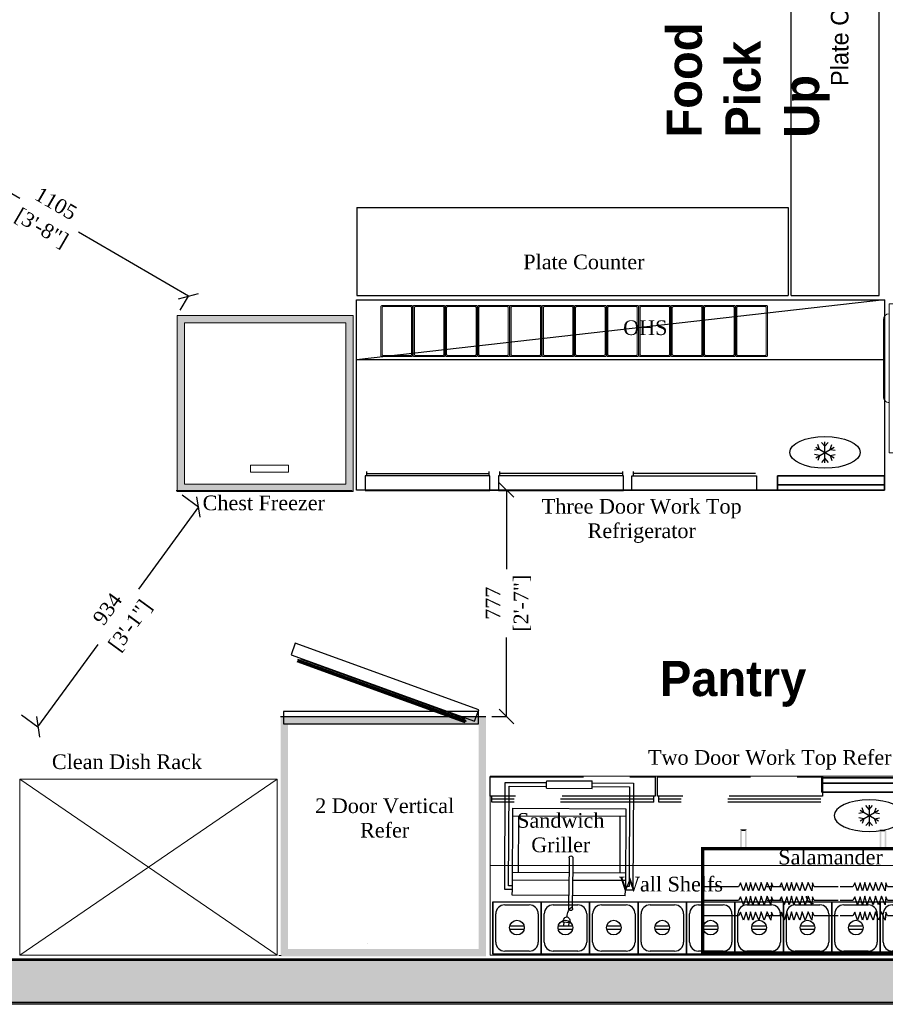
# Model space of a CAD drawing. Header units: millimetres. Extents: x 31882 to 271790, y -35693 to 24917.
# Tile 69 of 256: x 48259 to 51226, y 14040 to 17416. Entities that reach past the tile are written whole.
import ezdxf

# ---------------------------------------------------------------- set-up
doc = ezdxf.new("R2010")
doc.units = ezdxf.units.MM
doc.header["$MEASUREMENT"] = 0
doc.header["$PDMODE"] = 35
doc.linetypes.add('( Dashed )', pattern=[0.75, 0.5, -0.25])
doc.linetypes.add('DASHED', pattern=[19.05, 12.7, -6.35])
doc.layers.get('Defpoints').update_dxf_attribs({"color": 251})
for name, color, linetype, lineweight in [('00 Structural', 2, 'Continuous', 25), ('A - TEXT', 7, 'Continuous', 13), ('A Equipments', 7, 'Continuous', 5), ('A-WALL', 7, 'Continuous', 30), ('CKD Dimensions', 3, 'Continuous', 0), ('CKD Equipments', 252, 'Continuous', 0), ('CKD-HOOD', 1, '( Dashed )', 15), ('EQUIPMENT', 130, 'Continuous', 13), ('existing l2 - xref$0$A-GENM', 251, 'Continuous', 5)]:
    doc.layers.add(name, color=color, linetype=linetype, lineweight=lineweight)
for name, color, linetype in [('EQUI.', 4, 'Continuous'), ('FAINTEQUIP', 253, 'Continuous'), ('IQ_200_3D', 1, 'Continuous'), ('KITCHEN EQ', 5, 'Continuous'), ('kitchen equip1', 8, 'Continuous'), ('KQ_Equipment Table Top', 41, 'Continuous'), ('MAIN KITCHEN', 7, 'Continuous'), ('T-Title', 140, 'Continuous')]:
    doc.layers.add(name, color=color, linetype=linetype)
doc.styles.add('C100', font='txt', dxfattribs={"height": 0.2})
doc.styles.add('CKD_Dimension Text', font='BOOKOS.TTF', dxfattribs={"height": 50})
doc.styles.add('style1', font='txt')
doc.dimstyles.new('CKD-Dimensions', dxfattribs={"dimtxt": 50, "dimasz": 50, "dimexe": 0, "dimexo": 20, "dimgap": 20, "dimtad": 0, "dimdec": 0, "dimzin": 4, "dimdsep": 46, "dimtxsty": 'CKD_Dimension Text', "dimblk": 'OBLIQUE', "dimcen": 12, "dimclrd": 150, "dimclre": 150, "dimclrt": 7, "dimazin": 2, "dimtfac": 1, "dimtdec": 0, "dimtofl": 0, "dimtmove": 1, "dimatfit": 2, "dimfxl": 1, "dimtfillclr": 7, "dimtolj": 1, "dimtzin": 0, "dimlwd": -1, "dimlwe": -1, "dimarcsym": 0})

# ---------------------------------------------------------------- blocks, each defined once
blk = doc.blocks.new('A$C08566EE6')
at = {"layer": 'EQUIPMENT'}
for p, q in [((481.1, 403), (115.6, 403)), ((126.2, 404), (126.2, 419)), ((141.5, 419), (126.2, 419)), ((126.2, 403), (126.2, 404)), ((141.5, 419), (141.5, 404)), ((141.5, 403), (141.5, 404)), ((0, 378), (10, 378)), ((0, 378), (0, 20)), ((10, 378), (498, 378)), ((35.7, 378), (35.7, 381)), ((40.7, 386), (62.5, 386)), ((67.5, 378), (67.5, 381)), ((100.6, 379), (100.6, 388)), ((100.6, 379), (496.1, 379)), ((127.3, 378), (127.3, 379)), ((469.4, 378), (469.4, 379)), ((496.1, 379), (496.1, 388)), ((498, 378), (508, 378)), ((508, 20), (508, 378)), ((243.9, 39.8), (243.9, 72.5)), ((251.1, 72.5), (251.1, 39.8)), ((258.9, 39.8), (258.9, 72.5)), ((266.1, 72.5), (266.1, 39.8)), ((273.9, 39.8), (273.9, 72.5)), ((281.1, 72.5), (281.1, 39.8)), ((288.9, 39.8), (288.9, 72.5)), ((296.1, 72.5), (296.1, 39.8)), ((303.9, 39.8), (303.9, 72.5)), ((311.1, 72.5), (311.1, 39.8)), ((318.9, 39.8), (318.9, 72.5)), ((326.1, 72.5), (326.1, 39.8)), ((333.9, 39.8), (333.9, 72.5)), ((341.1, 72.5), (341.1, 39.8)), ((348.9, 39.8), (348.9, 72.5)), ((356.1, 72.5), (356.1, 39.8)), ((363.9, 39.8), (363.9, 72.5)), ((371.1, 72.5), (371.1, 39.8)), ((378.9, 39.8), (378.9, 72.5)), ((386.1, 72.5), (386.1, 39.8)), ((393.9, 39.8), (393.9, 72.5)), ((401.1, 72.5), (401.1, 39.8)), ((408.9, 39.8), (408.9, 72.5)), ((416.1, 72.5), (416.1, 39.8)), ((423.9, 39.8), (423.9, 72.5)), ((431.1, 72.5), (431.1, 39.8)), ((438.9, 39.8), (438.9, 72.5)), ((446.1, 72.5), (446.1, 39.8)), ((453.9, 39.8), (453.9, 72.5)), ((461.1, 72.5), (461.1, 39.8)), ((10, 20), (0, 20)), ((498, 20), (10, 20)), ((508, 20), (498, 20)), ((54, 0), (316.1, 0))]:
    blk.add_line(p, q, dxfattribs=at)
for centre, radius, start, end in [((115.6, 388), 15, 90, 180), ((481.1, 388), 15, 0, 90), ((40.7, 381), 5, 90, 180), ((62.5, 381), 5, 0, 90), ((247.5, 71.2), 3.83, 19.6898, 160.3102), ((262.5, 71.2), 3.83, 19.6898, 160.3102), ((277.5, 71.2), 3.83, 19.6898, 160.3102), ((292.5, 71.2), 3.83, 19.6898, 160.3102), ((307.5, 71.2), 3.83, 19.6898, 160.3102), ((322.5, 71.2), 3.83, 19.6898, 160.3102), ((337.5, 71.2), 3.83, 19.6898, 160.3102), ((352.5, 71.2), 3.83, 19.6898, 160.3102), ((367.5, 71.2), 3.83, 19.6898, 160.3102), ((382.5, 71.2), 3.83, 19.6898, 160.3102), ((397.5, 71.2), 3.83, 19.6898, 160.3102), ((412.5, 71.2), 3.83, 19.6898, 160.3102), ((427.5, 71.2), 3.83, 19.6898, 160.3102), ((442.5, 71.2), 3.83, 19.6898, 160.3102), ((457.5, 71.2), 3.83, 19.6898, 160.3102), ((247.5, 41), 3.8, 198.7415, 341.2585), ((262.5, 41), 3.8, 198.7415, 341.2585), ((277.5, 41), 3.8, 198.7415, 341.2585), ((292.5, 41), 3.8, 198.7415, 341.2585), ((307.5, 41), 3.8, 198.7415, 341.2585), ((322.5, 41), 3.8, 198.7415, 341.2585), ((337.5, 41), 3.8, 198.7415, 341.2585), ((352.5, 41), 3.8, 198.7415, 341.2585), ((367.5, 41), 3.8, 198.7415, 341.2585), ((382.5, 41), 3.8, 198.7415, 341.2585), ((397.5, 41), 3.8, 198.7415, 341.2585), ((412.5, 41), 3.8, 198.7415, 341.2585), ((427.5, 41), 3.8, 198.7415, 341.2585), ((442.5, 41), 3.8, 198.7415, 341.2585), ((457.5, 41), 3.8, 198.7415, 341.2585), ((54, 20), 20, 180, 270), ((316.1, 20), 20, 270, 0)]:
    blk.add_arc(centre, radius, start, end, dxfattribs=at)
blk = doc.blocks.new('ZNS-MC-BASEREFUNIT')
at = {"layer": 'IQ_200_3D'}
for points in [[(0, 70, 155), (0, 70, 600), (304, 70, 600), (304, 70, 155)], [(0, 70, 600), (0, 30, 600), (304, 30, 600), (304, 70, 600)], [(0, 30, 155), (0, 70, 155), (304, 70, 155), (304, 30, 155)], [(304, 30, 500), (0, 30, 500), (0, 45, 500), (304, 45, 500)], [(0, 45, 500), (0, 45, 585), (304, 45, 585), (304, 45, 500)], [(0, 30, 585), (0, 45, 585), (304, 45, 585), (304, 30, 585)], [(0, 30, 500), (0, 30, 155), (304, 30, 155), (304, 30, 500)], [(304, 30, 600), (0, 30, 600), (0, 30, 585), (304, 30, 585)]]:
    blk.add_3dface(points, dxfattribs=at)
for points, invisible_edges in [([(0, 45, 585), (0, 70, 600), (0, 70, 155), (0, 45, 500)], 5), ([(0, 45, 500), (0, 30, 500), (0, 30, 155), (0, 70, 155)], 8), ([(0, 70, 600), (0, 45, 585), (0, 30, 585), (0, 30, 600)], 1), ([(304, 45, 585), (304, 70, 600), (304, 70, 155), (304, 45, 500)], 5), ([(304, 45, 500), (304, 30, 500), (304, 30, 155), (304, 70, 155)], 8), ([(304, 70, 600), (304, 45, 585), (304, 30, 585), (304, 30, 600)], 1)]:
    blk.add_3dface(points, dxfattribs=dict(at, invisible_edges=invisible_edges))
blk = doc.blocks.new('G$C459A8B34')
at = {"layer": 'CKD Equipments'}
blk.add_line((1500, 305), (0, 305), dxfattribs=at)
blk.add_lwpolyline([(1500, 0), (0, 0), (0, 610), (1500, 610), (1500, 0)], dxfattribs=at)
at = {"layer": 'EQUI.'}
for p, q in [((8.7, 181.3), (8.7, 3.5)), ((8.7, 181.3), (8.7, 3.5)), ((8.7, 3.5), (8.7, 181.3)), ((8.7, 181.3), (173.8, 181.3)), ((49.4, 171.2), (133.2, 171.2)), ((173.8, 181.3), (173.8, 3.5)), ((173.8, 181.3), (173.8, 3.5)), ((173.8, 3.5), (173.8, 181.3)), ((173.8, 181.3), (338.9, 181.3)), ((173.8, 181.3), (173.8, 3.5)), ((173.8, 181.3), (173.8, 3.5)), ((173.8, 3.5), (173.8, 181.3)), ((214.5, 171.2), (298.3, 171.2)), ((338.9, 181.3), (338.9, 3.5)), ((338.9, 181.3), (338.9, 3.5)), ((338.9, 3.5), (338.9, 181.3)), ((338.9, 181.3), (504, 181.3)), ((379.6, 171.2), (463.4, 171.2)), ((504, 181.3), (504, 3.5)), ((504, 181.3), (504, 3.5)), ((504, 3.5), (504, 181.3)), ((504, 181.3), (669.1, 181.3)), ((544.7, 171.2), (628.5, 171.2)), ((669.1, 181.3), (669.1, 3.5)), ((669.1, 181.3), (669.1, 3.5)), ((669.1, 3.5), (669.1, 181.3)), ((669.1, 181.3), (834.2, 181.3)), ((709.8, 171.2), (793.6, 171.2)), ((834.2, 181.3), (834.2, 3.5)), ((834.2, 181.3), (834.2, 3.5)), ((834.2, 3.5), (834.2, 181.3)), ((834.2, 181.3), (999.3, 181.3)), ((874.9, 171.2), (958.7, 171.2)), ((999.3, 181.3), (999.3, 3.5)), ((999.3, 181.3), (999.3, 3.5)), ((999.3, 3.5), (999.3, 181.3)), ((999.3, 181.3), (1164.4, 181.3)), ((1040, 171.2), (1123.8, 171.2)), ((1164.4, 181.3), (1164.4, 3.5)), ((1164.4, 181.3), (1164.4, 3.5)), ((1164.4, 181.3), (1164.4, 3.5)), ((1164.4, 3.5), (1164.4, 181.3)), ((1164.4, 181.3), (1329.5, 181.3)), ((1205.1, 171.2), (1288.9, 171.2)), ((1329.5, 181.3), (1329.5, 3.5)), ((1329.5, 181.3), (1329.5, 3.5)), ((1329.5, 3.5), (1329.5, 181.3)), ((1329.5, 181.3), (1494.6, 181.3)), ((1370.2, 171.2), (1454, 171.2)), ((1494.6, 181.3), (1494.6, 3.5)), ((18.9, 44.2), (18.9, 140.7)), ((163.7, 140.7), (163.7, 44.2)), ((184, 44.2), (184, 140.7)), ((184, 44.2), (184, 140.7)), ((328.8, 140.7), (328.8, 44.2)), ((349.1, 44.2), (349.1, 140.7)), ((493.9, 140.7), (493.9, 44.2)), ((514.2, 44.2), (514.2, 140.7)), ((659, 140.7), (659, 44.2)), ((679.3, 44.2), (679.3, 140.7)), ((824.1, 140.7), (824.1, 44.2)), ((844.4, 44.2), (844.4, 140.7)), ((989.2, 140.7), (989.2, 44.2)), ((1009.5, 44.2), (1009.5, 140.7)), ((1154.3, 140.7), (1154.3, 44.2)), ((1154.3, 140.7), (1154.3, 44.2)), ((1174.6, 44.2), (1174.6, 140.7)), ((1319.4, 140.7), (1319.4, 44.2)), ((1339.7, 44.2), (1339.7, 140.7)), ((1484.5, 140.7), (1484.5, 44.2)), ((115.4, 98.7), (66.4, 98.7)), ((66.4, 88.7), (115.4, 88.7)), ((280.5, 98.7), (231.5, 98.7)), ((231.5, 88.7), (280.5, 88.7)), ((445.6, 98.7), (396.6, 98.7)), ((396.6, 88.7), (445.6, 88.7)), ((610.7, 98.7), (561.7, 98.7)), ((561.7, 88.7), (610.7, 88.7)), ((775.8, 98.7), (726.8, 98.7)), ((726.8, 88.7), (775.8, 88.7)), ((940.9, 98.7), (891.9, 98.7)), ((891.9, 88.7), (940.9, 88.7)), ((1106, 98.7), (1057, 98.7)), ((1057, 88.7), (1106, 88.7)), ((1271.1, 98.7), (1222.1, 98.7)), ((1222.1, 88.7), (1271.1, 88.7)), ((1436.2, 98.7), (1387.2, 98.7)), ((1387.2, 88.7), (1436.2, 88.7)), ((173.8, 3.5), (8.7, 3.5)), ((133.2, 13.7), (49.4, 13.7)), ((338.9, 3.5), (173.8, 3.5)), ((298.3, 13.7), (214.5, 13.7)), ((504, 3.5), (338.9, 3.5)), ((463.4, 13.7), (379.6, 13.7)), ((669.1, 3.5), (504, 3.5)), ((628.5, 13.7), (544.7, 13.7)), ((834.2, 3.5), (669.1, 3.5)), ((793.6, 13.7), (709.8, 13.7)), ((999.3, 3.5), (834.2, 3.5)), ((958.7, 13.7), (874.9, 13.7)), ((1164.4, 3.5), (999.3, 3.5)), ((1123.8, 13.7), (1040, 13.7)), ((1329.5, 3.5), (1164.4, 3.5)), ((1288.9, 13.7), (1205.1, 13.7)), ((1494.6, 3.5), (1329.5, 3.5)), ((1454, 13.7), (1370.2, 13.7))]:
    blk.add_line(p, q, dxfattribs=at)
for centre in [(90.9, 93.7), (256, 93.7), (421.1, 93.7), (586.2, 93.7), (751.3, 93.7), (916.4, 93.7), (1081.5, 93.7), (1246.6, 93.7), (1411.7, 93.7)]:
    blk.add_circle(centre, 25, dxfattribs=at)
for centre, start, end in [((49.4, 140.7), 90, 180), ((133.2, 140.7), 0, 90), ((214.5, 140.7), 90, 180), ((298.3, 140.7), 0, 90), ((379.6, 140.7), 90, 180), ((463.4, 140.7), 0, 90), ((544.7, 140.7), 90, 180), ((628.5, 140.7), 0, 90), ((709.8, 140.7), 90, 180), ((793.6, 140.7), 0, 90), ((874.9, 140.7), 90, 180), ((958.7, 140.7), 0, 90), ((1040, 140.7), 90, 180), ((1123.8, 140.7), 0, 90), ((1205.1, 140.7), 90, 180), ((1288.9, 140.7), 0, 90), ((1370.2, 140.7), 90, 180), ((1454, 140.7), 0, 90), ((49.4, 44.2), 180, 270), ((133.2, 44.2), 270, 0), ((214.5, 44.2), 180, 270), ((298.3, 44.2), 270, 0), ((379.6, 44.2), 180, 270), ((463.4, 44.2), 270, 0), ((544.7, 44.2), 180, 270), ((628.5, 44.2), 270, 0), ((709.8, 44.2), 180, 270), ((793.6, 44.2), 270, 0), ((874.9, 44.2), 180, 270), ((958.7, 44.2), 270, 0), ((1040, 44.2), 180, 270), ((1123.8, 44.2), 270, 0), ((1205.1, 44.2), 180, 270), ((1288.9, 44.2), 270, 0), ((1370.2, 44.2), 180, 270), ((1454, 44.2), 270, 0)]:
    blk.add_arc(centre, 30.5, start, end, dxfattribs=at)
at = {"layer": 'kitchen equip1', "linetype": 'DASHED', "ltscale": 25}
for p, q in [((5, 521.6, 838), (5, 541.4, 838)), ((557.5, 521.6, 838), (557.5, 541.4, 838)), ((575.1, 521.6, 838), (575.1, 541.4, 838)), ((557.5, 531.5, 838), (5, 531.5, 838)), ((557.5, 521.6, 838), (5, 521.6, 838)), ((1127.6, 531.5, 838), (575.1, 531.5, 838)), ((1127.6, 521.6, 838), (575.1, 521.6, 838))]:
    blk.add_line(p, q, dxfattribs=at)
at = {"layer": 'kitchen equip1', "ltscale": 700}
for p, q in [((1292, 496.7, 178), (1280.6, 509.8, 178)), ((1292, 511.7, 178), (1292, 439.7, 178)), ((1292, 496.7, 178), (1303.5, 509.8, 178)), ((1273.8, 486.2, 178), (1256.7, 482.8, 178)), ((1260.8, 493.7, 178), (1323.2, 457.7, 178)), ((1260.8, 457.7, 178), (1323.2, 493.7, 178)), ((1273.8, 486.2, 178), (1268.2, 502.7, 178)), ((1310.2, 486.2, 178), (1315.8, 502.7, 178)), ((1310.2, 486.2, 178), (1327.3, 482.8, 178)), ((1273.8, 465.2, 178), (1256.7, 468.6, 178)), ((1273.8, 465.2, 178), (1268.2, 448.7, 178)), ((1292, 454.7, 178), (1280.6, 441.6, 178)), ((1292, 454.7, 178), (1303.5, 441.6, 178)), ((1310.2, 465.2, 178), (1327.3, 468.6, 178)), ((1310.2, 465.2, 178), (1315.8, 448.7, 178))]:
    blk.add_line(p, q, dxfattribs=at)
at = {"layer": 'kitchen equip1', "linetype": 'DASHED', "ltscale": 25, "elevation": 838}
for points in [[(562.4, 541.4), (0.1, 541.4), (0.1, 607.4), (562.4, 607.4)], [(1132.5, 541.4), (570.2, 541.4), (570.2, 607.4), (1132.5, 607.4)]]:
    blk.add_lwpolyline(points, close=True, dxfattribs=at)
at = {"layer": 'kitchen equip1', "ltscale": 700, "extrusion": (0, 0, -1)}
blk.add_ellipse((1292, 475.7, 178), major_axis=(-120, 0), ratio=0.45, dxfattribs=at)
at = {"layer": 'kitchen equip1', "ltscale": 700, "xscale": -1.2, "yscale": 1.2, "zscale": 1.2, "rotation": 180}
blk.add_blockref('ZNS-MC-BASEREFUNIT', (1129.9, 639.9, -9981.3), dxfattribs=at)
blk = doc.blocks.new('Roller Grill-Panini')
at = {"layer": 'KQ_Equipment Table Top', "color": 254}
for p, q in [((-25.4, 378.6), (-25.4, 18.8)), ((113.4, 378.6), (-25.4, 378.6)), ((113.4, 378.6), (-25.4, 378.6)), ((-12.7, 365.9), (-12.7, 31.5)), ((113.4, 365.9), (-12.7, 365.9)), ((404.6, 378.6), (265.8, 378.6)), ((391.9, 365.9), (265.8, 365.9)), ((391.9, 31.5), (391.9, 365.9)), ((404.6, 18.8), (404.6, 378.6)), ((19.2, 266.9), (19.2, 76.2)), ((359.5, 266.9), (359.5, 76.2)), ((176.8, 126.6), (176.8, 0)), ((189.5, 126.6), (189.5, 0)), ((0, 76.2), (176.8, 76.2)), ((189.5, 76.2), (379.2, 76.2)), ((0, 50.8), (176.8, 50.8)), ((189.5, 50.8), (379.2, 50.8)), ((-25.4, 18.8), (0, 18.8)), ((-12.7, 31.5), (0, 31.5)), ((379.2, 31.5), (391.9, 31.5)), ((379.2, 18.8), (404.6, 18.8)), ((176.8, -43.9), (176.8, 0)), ((189.5, -43.9), (189.5, 0)), ((185.2, -92), (209, -89.5)), ((189.3, -91.5), (190.4, -101.7)), ((205.7, -89.8), (206.7, -99.9))]:
    blk.add_line(p, q, dxfattribs=at)
at = {"layer": 'KQ_Equipment Table Top'}
for p, q in [((113.4, 378.6), (113.4, 385)), ((265.8, 385), (113.4, 385)), ((113.4, 359.6), (113.4, 378.6)), ((265.8, 378.6), (265.8, 385)), ((265.8, 359.6), (265.8, 378.6)), ((265.8, 359.6), (113.4, 359.6)), ((0, 292.3), (0, 18.8)), ((379.2, 292.3), (0, 292.3)), ((379.2, 266.9), (0, 266.9)), ((379.2, 18.8), (379.2, 292.3)), ((0, 0), (0, 18.8)), ((0, 0), (176.8, 0)), ((379.2, 0), (379.2, 18.8)), ((189.5, 0), (379.2, 0))]:
    blk.add_line(p, q, dxfattribs=at)
at = {"layer": 'KQ_Equipment Table Top', "color": 254}
for centre, radius, start, end in [((183.1, 126.6), 6.35, 0, 180), ((183.1, -43.9), 6.35, 180, 0), ((150.4, -72.1), 44.7, 0.5583, 53.148), ((215.7, -88.8), 30.6, 171.4524, 185.9458), ((206.3, -87.4), 21.1, 153.9791, 171.4524), ((200.1, -84.4), 14.3, 129.5196, 153.9791), ((195.9, -79.3), 7.68, 95.9458, 129.5196), ((195.9, -79.3), 7.68, 62.372, 95.9458), ((192.9, -85.1), 14.3, 37.9125, 62.372), ((187.5, -89.3), 21.1, 20.4392, 37.9125), ((178.6, -92.7), 30.6, 5.9458, 20.4392)]:
    blk.add_arc(centre, radius, start, end, dxfattribs=at)
blk = doc.blocks.new('G$C8435E5DC')
at = {"layer": 'CKD Equipments', "color": 6, "const_width": 11.1}
blk.add_lwpolyline([(5.6, 65.9), (767.6, 65.9), (767.6, 421.5), (5.6, 421.5)], close=True, dxfattribs=at)
at = {"layer": 'CKD Equipments', "color": 6}
for points in [[(141.8, 64.3), (147.7, 64.3), (141.8, 1), (147.7, 7)], [(164.8, 1), (158.8, 7), (164.8, 64.3), (158.8, 64.3)], [(617.2, 0), (623.1, 6), (617.2, 63.3), (623.1, 63.3)], [(640.2, 63.3), (634.2, 63.3), (640.2, 0), (634.2, 6)], [(141.8, 1), (147.7, 7), (164.8, 1), (158.8, 7)], [(640.2, 0), (634.2, 6), (617.2, 0), (623.1, 6)]]:
    blk.add_trace(points, dxfattribs=at)
at = {"layer": 'FAINTEQUIP'}
blk.add_arc((389.5, 227.5), 25.4, 0, 90, dxfattribs=at)
at = {"layer": 'MAIN KITCHEN', "color": 3, "linetype": 'Continuous'}
for points in [[(55.6, 295.5), (137.7, 295.5), (143, 282.5), (145.9, 310), (158.1, 281.1), (168.6, 310), (178.5, 281.1), (187, 310), (198.3, 282.5), (206.8, 310), (214.8, 281.1), (222.4, 310), (230.4, 282.5), (239.4, 310), (249.4, 282.5), (256, 295.5), (299, 295.5)], [(305.6, 295.5), (387.7, 295.5), (393, 282.5), (395.9, 310), (408.1, 281.1), (418.6, 310), (428.5, 281.1), (437, 310), (448.3, 282.5), (456.8, 310), (464.8, 281.1), (472.4, 310), (480.4, 282.5), (489.4, 310), (499.4, 282.5), (506, 295.5), (549, 295.5)], [(498.8, 295.5), (527.2, 295.5), (532.5, 282.5), (535.4, 310), (547.5, 281.1), (558.1, 310), (568, 281.1), (576.5, 310), (587.8, 282.5), (596.3, 310), (604.3, 281.1), (611.9, 310), (619.9, 282.5), (628.9, 310), (638.8, 282.5), (645.5, 295.5), (767.6, 295.5)], [(55.6, 243), (137.7, 243), (143, 229.9), (145.9, 257.4), (158.1, 228.5), (168.6, 257.4), (178.5, 228.5), (187, 257.4), (198.3, 229.9), (206.8, 257.4), (214.8, 228.5), (222.4, 257.4), (230.4, 229.9), (239.4, 257.4), (249.4, 229.9), (256, 243), (299, 243)], [(305.6, 243), (387.7, 243), (393, 229.9), (395.9, 257.4), (408.1, 228.5), (418.6, 257.4), (428.5, 228.5), (437, 257.4), (448.3, 229.9), (456.8, 257.4), (464.8, 228.5), (472.4, 257.4), (480.4, 229.9), (489.4, 257.4), (499.4, 229.9), (506, 243), (549, 243)], [(498.8, 243), (527.2, 243), (532.5, 229.9), (535.4, 257.4), (547.5, 228.5), (558.1, 257.4), (568, 228.5), (576.5, 257.4), (587.8, 229.9), (596.3, 257.4), (604.3, 228.5), (611.9, 257.4), (619.9, 229.9), (628.9, 257.4), (638.8, 229.9), (645.5, 243), (767.6, 243)], [(55.6, 195.7), (137.7, 195.7), (143, 182.6), (145.9, 210.1), (158.1, 181.2), (168.6, 210.1), (178.5, 181.2), (187, 210.1), (198.3, 182.6), (206.8, 210.1), (214.8, 181.2), (222.4, 210.1), (230.4, 182.6), (239.4, 210.1), (249.4, 182.6), (256, 195.7), (299, 195.7)], [(305.6, 195.7), (387.7, 195.7), (393, 182.6), (395.9, 210.1), (408.1, 181.2), (418.6, 210.1), (428.5, 181.2), (437, 210.1), (448.3, 182.6), (456.8, 210.1), (464.8, 181.2), (472.4, 210.1), (480.4, 182.6), (489.4, 210.1), (499.4, 182.6), (506, 195.7), (549, 195.7)], [(498.8, 195.7), (527.2, 195.7), (532.5, 182.6), (535.4, 210.1), (547.5, 181.2), (558.1, 210.1), (568, 181.2), (576.5, 210.1), (587.8, 182.6), (596.3, 210.1), (604.3, 181.2), (611.9, 210.1), (619.9, 182.6), (628.9, 210.1), (638.8, 182.6), (645.5, 195.7), (767.6, 195.7)]]:
    blk.add_lwpolyline(points, dxfattribs=at)
blk = doc.blocks.new('_Oblique')
at = {"color": 0, "linetype": 'ByBlock', "lineweight": -2}
blk.add_line((-0.5, -0.5), (0.5, 0.5), dxfattribs=at)
blk = doc.blocks.new('*D544')
at = {"color": 150, "ltscale": 0.25}
for p, q in [((49876.9, 15803.5), (49927.5, 15803.5)), ((49927.5, 15803.5), (49927.5, 15532)), ((49927.5, 15026.9), (49927.5, 15298.4)), ((49876.9, 15026.9), (49927.5, 15026.9))]:
    blk.add_line(p, q, dxfattribs=at)
at = {"layer": 'Defpoints', "color": 0}
for p in [(49856.9, 15803.5), (49927.5, 15803.5), (49856.9, 15026.9)]:
    blk.add_point(p, dxfattribs=at)
at = {"color": 150, "linetype": 'ByBlock', "xscale": 50, "yscale": 50, "zscale": 50}
for p, rotation in [((49927.5, 15803.5), 90), ((49927.5, 15026.9), 270)]:
    blk.add_blockref('_Oblique', p, dxfattribs=dict(at, rotation=rotation))
at = {"color": 7, "ltscale": 0.25, "char_height": 50, "attachment_point": 5, "rotation": 90, "style": 'CKD_Dimension Text'}
for s, insert in [('\\A1;[2\'-7"]', (49982.1, 15415.2)), ('\\A1;777', (49881.6, 15415.2))]:
    blk.add_mtext(s, dxfattribs=dict(at, insert=insert))
blk = doc.blocks.new('*D545')
at = {"color": 150, "ltscale": 0.25}
for p, q in [((48815.2, 15787.1), (48872, 15745.6)), ((48872, 15745.6), (48665.6, 15463)), ((48321.3, 14991.7), (48527.8, 15274.4)), ((48264.5, 15033.3), (48321.3, 14991.7))]:
    blk.add_line(p, q, dxfattribs=at)
at = {"layer": 'Defpoints', "color": 0}
for p in [(48799, 15798.9), (48872, 15745.6), (48248.3, 15045.1)]:
    blk.add_point(p, dxfattribs=at)
at = {"color": 150, "linetype": 'ByBlock', "xscale": 50, "yscale": 50, "zscale": 50}
for p, rotation in [((48872, 15745.6), 53.85172097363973), ((48321.3, 14991.7), 233.8517209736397)]:
    blk.add_blockref('_Oblique', p, dxfattribs=dict(at, rotation=rotation))
at = {"color": 7, "ltscale": 0.25, "char_height": 50, "attachment_point": 5, "rotation": 53.8517, "style": 'CKD_Dimension Text'}
for s, insert in [('\\A1;934', (48559.7, 15395.7)), ('\\A1;[3\'-1"]', (48640.8, 15336.5))]:
    blk.add_mtext(s, dxfattribs=dict(at, insert=insert))
blk = doc.blocks.new('*D551')
at = {"color": 150, "ltscale": 0.25}
for p, q in [((47853.9, 16975), (47882, 17023.4)), ((47882, 17023.4), (48258.7, 16804.3)), ((48837.2, 16467.9), (48460.6, 16686.9)), ((48809.1, 16419.5), (48837.2, 16467.9))]:
    blk.add_line(p, q, dxfattribs=at)
at = {"layer": 'Defpoints', "color": 0}
for p in [(47882, 17023.4), (47843.8, 16957.7), (48799, 16402.2)]:
    blk.add_point(p, dxfattribs=at)
at = {"color": 150, "linetype": 'ByBlock', "xscale": 50, "yscale": 50, "zscale": 50}
for p, rotation in [((47882, 17023.4), 149.821080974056), ((48837.2, 16467.9), 329.821080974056)]:
    blk.add_blockref('_Oblique', p, dxfattribs=dict(at, rotation=rotation))
at = {"color": 7, "ltscale": 0.25, "char_height": 50, "attachment_point": 5, "rotation": 329.8211, "style": 'CKD_Dimension Text'}
for s, insert in [('\\A1;1105', (48382.9, 16785.7)), ('\\A1;[3\'-8"]', (48332.2, 16698.4))]:
    blk.add_mtext(s, dxfattribs=dict(at, insert=insert))

msp = doc.modelspace()

# ---------------------------------------------------------------- hatches: boundary and pattern name
at = {"ltscale": 0.25}
h = msp.add_hatch(color=206, dxfattribs=at)
h.dxf.hatch_style = 1
h.paths.add_polyline_path([(46248.3, 14196.4), (46248.3, 14046.4), (53542.4, 14046.4), (53542.4, 14196.4)])
h = msp.add_hatch(color=206, dxfattribs=at)
h.dxf.hatch_style = 1
h.paths.add_polyline_path([(46406.8, 14191.3), (46406.8, 14040.4), (53741.6, 14040.7), (53741.6, 14191.5)])
at = {"layer": 'FAINTEQUIP'}
h = msp.add_hatch(dxfattribs=at)
h.set_pattern_fill('INSUL', color=4, scale=1.005552)
h.set_pattern_definition([(360, (-12513512.023, 890914.582), (2e-14, 9.577884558), []), (360, (-12513512.023, 890917.775), (2e-14, 9.577884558), [3.192628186, -3.192628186]), (360, (-12513512.023, 890920.9675), (2e-14, 9.577884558), [3.192628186, -3.192628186])])
h.paths.add_polyline_path([(48799, 16402.2), (48799, 15798.9), (49402.4, 15798.9), (49402.4, 16402.2)])
edge = h.paths.add_edge_path(flags=16)
edge.add_line((48799, 16402.2), (49301.8, 16402.2))
h.paths.add_polyline_path([(49377.2, 16377.1), (48824.2, 16377.1), (48824.2, 15824), (49377.2, 15824)], flags=16)
h = msp.add_hatch(dxfattribs=at)
h.set_pattern_fill('INSUL', color=4, scale=1.005552, angle=180)
h.set_pattern_definition([(360, (-12496331.002, 885559.64), (2e-14, 9.577884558), []), (360, (-12496331.002, 885562.833), (2e-14, 9.577884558), [3.192628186, -3.192628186]), (360, (-12496331.002, 885566.025), (2e-14, 9.577884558), [3.192628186, -3.192628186])])
h.paths.add_polyline_path([(49856.9, 15026.9), (49856.9, 14204.4), (49153, 14204.4), (49153, 15026.9)])
h.paths.add_polyline_path([(49831.8, 15001.8), (49831.8, 14229.5), (49178.2, 14229.5), (49178.2, 15001.8)], flags=16)

# ---------------------------------------------------------------- linework, layer by layer
at = {"layer": '00 Structural', "ltscale": 0.25}
for points in [[(46248.3, 14196.4), (53542.4, 14196.4), (53542.4, 14046.4), (46248.3, 14046.4)], [(46406.8, 14191.3), (53741.6, 14191.5), (53741.6, 14040.7), (46406.8, 14040.4)]]:
    msp.add_lwpolyline(points, close=True, dxfattribs=at)
at = {"layer": 'A Equipments'}
for p, q in [((48799, 15798.9, 59.3), (49402.4, 15798.9, 59.3)), ((48824.2, 15824, 59.3), (49377.2, 15824, 59.3))]:
    msp.add_line(p, q, dxfattribs=at)
at = {"layer": 'A-WALL', "linetype": 'Continuous'}
msp.add_line((49452.4, 14248.4), (49452.4, 14248.4), dxfattribs=at)
at = {"layer": 'CKD Dimensions', "ltscale": 0.25}
for points in [[(48799, 16402.2), (48799, 15798.9), (49402.4, 15798.9), (49402.4, 16402.2)], [(49377.2, 16377.1), (48824.2, 16377.1), (48824.2, 15824), (49377.2, 15824)], [(49050.4, 15889.2), (49180.7, 15889.2), (49180.7, 15864.6), (49050.4, 15864.6)]]:
    msp.add_lwpolyline(points, close=True, dxfattribs=at)
msp.add_lwpolyline([(48799, 16402.2), (49301.8, 16402.2)], dxfattribs=at)
at = {"layer": 'CKD Equipments'}
msp.add_lwpolyline([(48258.8, 14208.8), (49141.1, 14208.8), (49141.1, 14812.1), (48258.8, 14812.1), (48258.8, 14208.8), (49141.1, 14812.1), (49141.1, 14208.8), (48258.8, 14812.1)], dxfattribs=at)
at = {"layer": 'CKD-HOOD', "ltscale": 0.25}
msp.add_line((53844, 14191.3), (46208.3, 14191.3), dxfattribs=at)
msp.add_lwpolyline([(46208.3, 14191.3), (53844.2, 14191.3), (53844.2, 14040.4), (46208.3, 14040.4)], close=True, dxfattribs=at)
at = {"layer": 'EQUIPMENT'}
for points in [[(49497.4, 16432.5), (49497.4, 16264.7, 0.414214), (49501.2, 16260.9), (49602.1, 16260.9, 0.414214), (49605.9, 16264.7), (49605.9, 16432.5, 0.414214), (49602.1, 16436.3), (49501.2, 16436.3, 0.414214)], [(49497.4, 16432.5), (49497.4, 16264.7, 0.414214), (49501.2, 16260.9), (49602.1, 16260.9, 0.414214), (49605.9, 16264.7), (49605.9, 16432.5, 0.414214), (49602.1, 16436.3), (49501.2, 16436.3, 0.414214)], [(49501.2, 16428.7), (49501.2, 16268.5, 0.414214), (49505, 16264.7), (49598.3, 16264.7, 0.414214), (49602.1, 16268.5), (49602.1, 16428.7, 0.414214), (49598.3, 16432.5), (49505, 16432.5, 0.414214)], [(49501.2, 16428.7), (49501.2, 16268.5, 0.414214), (49505, 16264.7), (49598.3, 16264.7, 0.414214), (49602.1, 16268.5), (49602.1, 16428.7, 0.414214), (49598.3, 16432.5), (49505, 16432.5, 0.414214)], [(49607.9, 16432.5), (49607.9, 16264.7, 0.414214), (49611.8, 16260.9), (49712.6, 16260.9, 0.414214), (49716.5, 16264.7), (49716.5, 16432.5, 0.414214), (49712.6, 16436.3), (49611.8, 16436.3, 0.414214)], [(49607.9, 16432.5), (49607.9, 16264.7, 0.414214), (49611.8, 16260.9), (49712.6, 16260.9, 0.414214), (49716.5, 16264.7), (49716.5, 16432.5, 0.414214), (49712.6, 16436.3), (49611.8, 16436.3, 0.414214)], [(49611.8, 16428.7), (49611.8, 16268.5, 0.414214), (49615.6, 16264.7), (49708.8, 16264.7, 0.414214), (49712.6, 16268.5), (49712.6, 16428.7, 0.414214), (49708.8, 16432.5), (49615.6, 16432.5, 0.414214)], [(49611.8, 16428.7), (49611.8, 16268.5, 0.414214), (49615.6, 16264.7), (49708.8, 16264.7, 0.414214), (49712.6, 16268.5), (49712.6, 16428.7, 0.414214), (49708.8, 16432.5), (49615.6, 16432.5, 0.414214)], [(49718.5, 16432.5), (49718.5, 16264.7, 0.414214), (49722.3, 16260.9), (49823.2, 16260.9, 0.414214), (49827, 16264.7), (49827, 16432.5, 0.414214), (49823.2, 16436.3), (49722.3, 16436.3, 0.414214)], [(49718.5, 16432.5), (49718.5, 16264.7, 0.414214), (49722.3, 16260.9), (49823.2, 16260.9, 0.414214), (49827, 16264.7), (49827, 16432.5, 0.414214), (49823.2, 16436.3), (49722.3, 16436.3, 0.414214)], [(49722.3, 16428.7), (49722.3, 16268.5, 0.414214), (49726.2, 16264.7), (49819.4, 16264.7, 0.414214), (49823.2, 16268.5), (49823.2, 16428.7, 0.414214), (49819.4, 16432.5), (49726.2, 16432.5, 0.414214)], [(49722.3, 16428.7), (49722.3, 16268.5, 0.414214), (49726.2, 16264.7), (49819.4, 16264.7, 0.414214), (49823.2, 16268.5), (49823.2, 16428.7, 0.414214), (49819.4, 16432.5), (49726.2, 16432.5, 0.414214)], [(49937.6, 16432.5), (49937.6, 16264.7, -0.414214), (49933.8, 16260.9), (49832.9, 16260.9, -0.414214), (49829, 16264.7), (49829, 16432.5, -0.414214), (49832.9, 16436.3), (49933.8, 16436.3, -0.414214)], [(49937.6, 16432.5), (49937.6, 16264.7, -0.414214), (49933.8, 16260.9), (49832.9, 16260.9, -0.414214), (49829, 16264.7), (49829, 16432.5, -0.414214), (49832.9, 16436.3), (49933.8, 16436.3, -0.414214)], [(49933.8, 16428.7), (49933.8, 16268.5, -0.414214), (49929.9, 16264.7), (49836.7, 16264.7, -0.414214), (49832.9, 16268.5), (49832.9, 16428.7, -0.414214), (49836.7, 16432.5), (49929.9, 16432.5, -0.414214)], [(49933.8, 16428.7), (49933.8, 16268.5, -0.414214), (49929.9, 16264.7), (49836.7, 16264.7, -0.414214), (49832.9, 16268.5), (49832.9, 16428.7, -0.414214), (49836.7, 16432.5), (49929.9, 16432.5, -0.414214)], [(50048.2, 16432.5), (50048.2, 16264.7, -0.414214), (50044.3, 16260.9), (49943.4, 16260.9, -0.414214), (49939.6, 16264.7), (49939.6, 16432.5, -0.414214), (49943.4, 16436.3), (50044.3, 16436.3, -0.414214)], [(50048.2, 16432.5), (50048.2, 16264.7, -0.414214), (50044.3, 16260.9), (49943.4, 16260.9, -0.414214), (49939.6, 16264.7), (49939.6, 16432.5, -0.414214), (49943.4, 16436.3), (50044.3, 16436.3, -0.414214)], [(50044.3, 16428.7), (50044.3, 16268.5, -0.414214), (50040.5, 16264.7), (49947.3, 16264.7, -0.414214), (49943.4, 16268.5), (49943.4, 16428.7, -0.414214), (49947.3, 16432.5), (50040.5, 16432.5, -0.414214)], [(50044.3, 16428.7), (50044.3, 16268.5, -0.414214), (50040.5, 16264.7), (49947.3, 16264.7, -0.414214), (49943.4, 16268.5), (49943.4, 16428.7, -0.414214), (49947.3, 16432.5), (50040.5, 16432.5, -0.414214)], [(50158.7, 16432.5), (50158.7, 16264.7, -0.414214), (50154.9, 16260.9), (50054, 16260.9, -0.414214), (50050.2, 16264.7), (50050.2, 16432.5, -0.414214), (50054, 16436.3), (50154.9, 16436.3, -0.414214)], [(50158.7, 16432.5), (50158.7, 16264.7, -0.414214), (50154.9, 16260.9), (50054, 16260.9, -0.414214), (50050.2, 16264.7), (50050.2, 16432.5, -0.414214), (50054, 16436.3), (50154.9, 16436.3, -0.414214)], [(50154.9, 16428.7), (50154.9, 16268.5, -0.414214), (50151.1, 16264.7), (50057.8, 16264.7, -0.414214), (50054, 16268.5), (50054, 16428.7, -0.414214), (50057.8, 16432.5), (50151.1, 16432.5, -0.414214)], [(50154.9, 16428.7), (50154.9, 16268.5, -0.414214), (50151.1, 16264.7), (50057.8, 16264.7, -0.414214), (50054, 16268.5), (50054, 16428.7, -0.414214), (50057.8, 16432.5), (50151.1, 16432.5, -0.414214)], [(50269.3, 16432.5), (50269.3, 16264.7, -0.414214), (50265.4, 16260.9), (50164.6, 16260.9, -0.414214), (50160.7, 16264.7), (50160.7, 16432.5, -0.414214), (50164.6, 16436.3), (50265.4, 16436.3, -0.414214)], [(50269.3, 16432.5), (50269.3, 16264.7, -0.414214), (50265.4, 16260.9), (50164.6, 16260.9, -0.414214), (50160.7, 16264.7), (50160.7, 16432.5, -0.414214), (50164.6, 16436.3), (50265.4, 16436.3, -0.414214)], [(50265.4, 16428.7), (50265.4, 16268.5, -0.414214), (50261.6, 16264.7), (50168.4, 16264.7, -0.414214), (50164.6, 16268.5), (50164.6, 16428.7, -0.414214), (50168.4, 16432.5), (50261.6, 16432.5, -0.414214)], [(50265.4, 16428.7), (50265.4, 16268.5, -0.414214), (50261.6, 16264.7), (50168.4, 16264.7, -0.414214), (50164.6, 16268.5), (50164.6, 16428.7, -0.414214), (50168.4, 16432.5), (50261.6, 16432.5, -0.414214)], [(50271.3, 16432.5), (50271.3, 16264.7, 0.414214), (50275.1, 16260.9), (50376, 16260.9, 0.414214), (50379.8, 16264.7), (50379.8, 16432.5, 0.414214), (50376, 16436.3), (50275.1, 16436.3, 0.414214)], [(50271.3, 16432.5), (50271.3, 16264.7, 0.414214), (50275.1, 16260.9), (50376, 16260.9, 0.414214), (50379.8, 16264.7), (50379.8, 16432.5, 0.414214), (50376, 16436.3), (50275.1, 16436.3, 0.414214)], [(50275.1, 16428.7), (50275.1, 16268.5, 0.414214), (50279, 16264.7), (50372.2, 16264.7, 0.414214), (50376, 16268.5), (50376, 16428.7, 0.414214), (50372.2, 16432.5), (50279, 16432.5, 0.414214)], [(50275.1, 16428.7), (50275.1, 16268.5, 0.414214), (50279, 16264.7), (50372.2, 16264.7, 0.414214), (50376, 16268.5), (50376, 16428.7, 0.414214), (50372.2, 16432.5), (50279, 16432.5, 0.414214)], [(50381.9, 16432.5), (50381.9, 16264.7, 0.414214), (50385.7, 16260.9), (50486.6, 16260.9, 0.414214), (50490.4, 16264.7), (50490.4, 16432.5, 0.414214), (50486.6, 16436.3), (50385.7, 16436.3, 0.414214)], [(50381.9, 16432.5), (50381.9, 16264.7, 0.414214), (50385.7, 16260.9), (50486.6, 16260.9, 0.414214), (50490.4, 16264.7), (50490.4, 16432.5, 0.414214), (50486.6, 16436.3), (50385.7, 16436.3, 0.414214)], [(50385.7, 16428.7), (50385.7, 16268.5, 0.414214), (50389.5, 16264.7), (50482.7, 16264.7, 0.414214), (50486.6, 16268.5), (50486.6, 16428.7, 0.414214), (50482.7, 16432.5), (50389.5, 16432.5, 0.414214)], [(50385.7, 16428.7), (50385.7, 16268.5, 0.414214), (50389.5, 16264.7), (50482.7, 16264.7, 0.414214), (50486.6, 16268.5), (50486.6, 16428.7, 0.414214), (50482.7, 16432.5), (50389.5, 16432.5, 0.414214)], [(50492.4, 16432.5), (50492.4, 16264.7, 0.414214), (50496.2, 16260.9), (50597.1, 16260.9, 0.414214), (50601, 16264.7), (50601, 16432.5, 0.414214), (50597.1, 16436.3), (50496.2, 16436.3, 0.414214)], [(50492.4, 16432.5), (50492.4, 16264.7, 0.414214), (50496.2, 16260.9), (50597.1, 16260.9, 0.414214), (50601, 16264.7), (50601, 16432.5, 0.414214), (50597.1, 16436.3), (50496.2, 16436.3, 0.414214)], [(50496.2, 16428.7), (50496.2, 16268.5, 0.414214), (50500.1, 16264.7), (50593.3, 16264.7, 0.414214), (50597.1, 16268.5), (50597.1, 16428.7, 0.414214), (50593.3, 16432.5), (50500.1, 16432.5, 0.414214)], [(50496.2, 16428.7), (50496.2, 16268.5, 0.414214), (50500.1, 16264.7), (50593.3, 16264.7, 0.414214), (50597.1, 16268.5), (50597.1, 16428.7, 0.414214), (50593.3, 16432.5), (50500.1, 16432.5, 0.414214)], [(50711.5, 16432.5), (50711.5, 16264.7, -0.414214), (50707.7, 16260.9), (50606.8, 16260.9, -0.414214), (50603, 16264.7), (50603, 16432.5, -0.414214), (50606.8, 16436.3), (50707.7, 16436.3, -0.414214)], [(50711.5, 16432.5), (50711.5, 16264.7, -0.414214), (50707.7, 16260.9), (50606.8, 16260.9, -0.414214), (50603, 16264.7), (50603, 16432.5, -0.414214), (50606.8, 16436.3), (50707.7, 16436.3, -0.414214)], [(50707.7, 16428.7), (50707.7, 16268.5, -0.414214), (50703.9, 16264.7), (50610.6, 16264.7, -0.414214), (50606.8, 16268.5), (50606.8, 16428.7, -0.414214), (50610.6, 16432.5), (50703.9, 16432.5, -0.414214)], [(50707.7, 16428.7), (50707.7, 16268.5, -0.414214), (50703.9, 16264.7), (50610.6, 16264.7, -0.414214), (50606.8, 16268.5), (50606.8, 16428.7, -0.414214), (50610.6, 16432.5), (50703.9, 16432.5, -0.414214)], [(50822.1, 16432.5), (50822.1, 16264.7, -0.414214), (50818.3, 16260.9), (50717.4, 16260.9, -0.414214), (50713.5, 16264.7), (50713.5, 16432.5, -0.414214), (50717.4, 16436.3), (50818.3, 16436.3, -0.414214)], [(50822.1, 16432.5), (50822.1, 16264.7, -0.414214), (50818.3, 16260.9), (50717.4, 16260.9, -0.414214), (50713.5, 16264.7), (50713.5, 16432.5, -0.414214), (50717.4, 16436.3), (50818.3, 16436.3, -0.414214)], [(50818.3, 16428.7), (50818.3, 16268.5, -0.414214), (50814.4, 16264.7), (50721.2, 16264.7, -0.414214), (50717.4, 16268.5), (50717.4, 16428.7, -0.414214), (50721.2, 16432.5), (50814.4, 16432.5, -0.414214)], [(50818.3, 16428.7), (50818.3, 16268.5, -0.414214), (50814.4, 16264.7), (50721.2, 16264.7, -0.414214), (50717.4, 16268.5), (50717.4, 16428.7, -0.414214), (50721.2, 16432.5), (50814.4, 16432.5, -0.414214)]]:
    msp.add_lwpolyline(points, format="xyb", close=True, dxfattribs=at)
at = {"layer": 'existing l2 - xref$0$A-GENM', "lineweight": 9}
for p, q in [((49151.4, 14207.2), (49147.4, 14207.2)), ((49151.4, 14206.4), (49151.4, 14207.2)), ((49152.2, 14206.4), (49151.4, 14206.4)), ((49153.5, 14207.2), (49152.2, 14207.2)), ((49152.2, 14207.2), (49152.2, 14206.4)), ((49153.5, 14209.2), (49153.5, 14207.2)), ((49154.5, 14209.2), (49154.5, 14207.2)), ((49154.5, 14207.2), (49154.5, 14206.4))]:
    msp.add_line(p, q, dxfattribs=at)
at = {"layer": 'FAINTEQUIP'}
for p, q in [((49153, 15026.9), (49856.9, 15026.9)), ((49178.2, 15001.8), (49831.8, 15001.8))]:
    msp.add_line(p, q, dxfattribs=at)
for points in [[(49832.7, 15050.4), (49203.7, 15278.7), (49189.2, 15238.8), (49818.2, 15010.5)], [(49831.8, 15044.2), (49162.7, 15044.2), (49162.7, 15001.8), (49831.8, 15001.8)]]:
    msp.add_lwpolyline(points, close=True, dxfattribs=at)
for points in [[(49221, 15224.5), (49784.7, 15019.9)], [(49786.2, 15005.2), (49210.5, 15214.2)], [(49786.9, 15007.4), (49211.2, 15216.4)], [(49212, 15220.8), (49789.2, 15011.2)], [(49789.9, 15013.3), (49212.7, 15222.9)]]:
    msp.add_lwpolyline(points, dxfattribs=at)
at = {"layer": 'kitchen equip1'}
for p, q in [((50903.8, 16470.4, 4538.2), (50903.8, 18118.7, 4538.2)), ((51205.4, 16470.4, 4538.2), (51205.4, 18118.7, 4538.2)), ((49414.1, 16772.1, 4538.2), (49414.1, 16470.4, 4538.2)), ((49414.1, 16772.1, 4538.2), (50893.7, 16772.1, 4538.2)), ((49413.1, 16455.6), (51223.1, 16455.6)), ((51223.1, 16455.6), (49413.1, 16249.4)), ((49414.1, 16470.4, 4538.2), (50893.7, 16470.4, 4538.2)), ((50903.8, 16470.4, 4538.2), (51205.4, 16470.4, 4538.2)), ((51223.1, 16249.4), (49413.1, 16249.4)), ((49447.4, 15867.4), (49447.4, 15852.3)), ((49867.3, 15867.4), (49867.3, 15852.3)), ((49903.9, 15867.4), (49903.9, 15852.3)), ((50324.8, 15867.4), (50324.8, 15852.3)), ((50361.4, 15867.4), (50361.4, 15852.3)), ((49447.4, 15859.9), (49867.3, 15859.9)), ((50324.8, 15859.9), (49903.9, 15859.9)), ((50781.4, 15859.9), (50361.4, 15859.9)), ((49398.2, 15800.1, 4538.2), (48794.8, 15800.1, 4538.2)), ((51135.7, 15802.1), (49627.4, 15802.1))]:
    msp.add_line(p, q, dxfattribs=at)
at = {"layer": 'kitchen equip1', "ltscale": 700}
for p, q in [((51019.3, 15953.5, -663.7), (51007.7, 15966.7, -663.7)), ((51019.3, 15953.5, -663.7), (51007.7, 15966.7, -663.7)), ((51019.3, 15896.2, -663.7), (51019.3, 15968.6, -663.7)), ((51019.3, 15896.2, -663.7), (51019.3, 15968.6, -663.7)), ((51019.3, 15953.5, -663.7), (51030.8, 15966.7, -663.7)), ((51019.3, 15953.5, -663.7), (51030.8, 15966.7, -663.7)), ((51001, 15942.9, -663.7), (50983.8, 15939.5, -663.7)), ((51001, 15942.9, -663.7), (50983.8, 15939.5, -663.7)), ((50987.9, 15914.3, -663.7), (51050.6, 15950.5, -663.7)), ((50987.9, 15950.5, -663.7), (51050.6, 15914.3, -663.7)), ((50987.9, 15914.3, -663.7), (51050.6, 15950.5, -663.7)), ((50987.9, 15950.5, -663.7), (51050.6, 15914.3, -663.7)), ((51001, 15942.9, -663.7), (50995.3, 15959.5, -663.7)), ((51001, 15942.9, -663.7), (50995.3, 15959.5, -663.7)), ((51037.6, 15942.9, -663.7), (51043.2, 15959.5, -663.7)), ((51037.6, 15942.9, -663.7), (51043.2, 15959.5, -663.7)), ((51037.6, 15942.9, -663.7), (51054.8, 15939.5, -663.7)), ((51037.6, 15942.9, -663.7), (51054.8, 15939.5, -663.7)), ((51001, 15921.8, -663.7), (50983.8, 15925.2, -663.7)), ((51001, 15921.8, -663.7), (50983.8, 15925.2, -663.7)), ((51001, 15921.8, -663.7), (50995.3, 15905.2, -663.7)), ((51001, 15921.8, -663.7), (50995.3, 15905.2, -663.7)), ((51019.3, 15911.3, -663.7), (51007.7, 15898.1, -663.7)), ((51019.3, 15911.3, -663.7), (51007.7, 15898.1, -663.7)), ((51019.3, 15911.3, -663.7), (51030.8, 15898.1, -663.7)), ((51019.3, 15911.3, -663.7), (51030.8, 15898.1, -663.7)), ((51037.6, 15921.8, -663.7), (51054.8, 15925.2, -663.7)), ((51037.6, 15921.8, -663.7), (51054.8, 15925.2, -663.7)), ((51037.6, 15921.8, -663.7), (51043.2, 15905.2, -663.7)), ((51037.6, 15921.8, -663.7), (51043.2, 15905.2, -663.7))]:
    msp.add_line(p, q, dxfattribs=at)
at = {"layer": 'kitchen equip1', "elevation": 4538.2}
msp.add_lwpolyline([(50893.7, 16772.1), (50893.7, 16470.4)], dxfattribs=at)
at = {"layer": 'kitchen equip1'}
msp.add_lwpolyline([(51223.1, 16455.6), (51223.1, 15803.5), (49413.1, 15803.5), (49413.1, 16455.6)], dxfattribs=at)
for points in [[(49871, 15852.3), (49443.7, 15852.3), (49443.7, 15802.1), (49871, 15802.1)], [(50328.5, 15852.3), (49900.2, 15852.3), (49900.2, 15802.1), (50328.5, 15802.1)], [(50357.7, 15852.3), (50785.1, 15852.3), (50785.1, 15802.1), (50357.7, 15802.1)]]:
    msp.add_lwpolyline(points, close=True, dxfattribs=at)
at = {"layer": 'kitchen equip1', "ltscale": 700}
msp.add_ellipse((51019.3, 15932.4, -663.7), major_axis=(-120.7, 0), ratio=0.45, dxfattribs=at)
msp.add_ellipse((51019.3, 15932.4, -663.7), major_axis=(-120.7, 0), ratio=0.45, dxfattribs=at)

# ---------------------------------------------------------------- block references
at = {"layer": 'CKD Dimensions', "ltscale": 0.25, "xscale": 1.005552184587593, "yscale": 1.005552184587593, "zscale": 1.005552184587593, "rotation": 180}
msp.add_blockref('G$C8435E5DC', (51372.2, 14640.4), dxfattribs=at)
at = {"layer": 'CKD Equipments', "ltscale": 0.25, "xscale": 1.005552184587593, "yscale": 1.005552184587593, "zscale": 1.005552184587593}
msp.add_blockref('G$C459A8B34', (49872, 14209, -9454.5), dxfattribs=at)
at = {"layer": 'EQUIPMENT', "xscale": 1.005552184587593, "yscale": 1.005552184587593, "zscale": 1.005552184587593, "rotation": 270.0000000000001}
msp.add_blockref('A$C08566EE6', (51219.7, 16441.6, 4478.9), dxfattribs=at)
at = {"layer": 'KITCHEN EQ', "color": 5, "xscale": -1.021641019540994, "yscale": 1.021641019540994, "zscale": 1.021641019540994, "rotation": 359.7188022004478}
msp.add_blockref('Roller Grill-Panini', (50335, 14412.4, -8611.9), dxfattribs=at)
at = {"layer": 'kitchen equip1', "ltscale": 700, "xscale": 1.206662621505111, "yscale": 1.206662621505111, "zscale": 1.206662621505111}
msp.add_blockref('ZNS-MC-BASEREFUNIT', (50856.3, 15767.3, -10879.4), dxfattribs=at)
msp.add_blockref('ZNS-MC-BASEREFUNIT', (50856.3, 15767.3, -10879.4), dxfattribs=at)

# ---------------------------------------------------------------- texts
at = {"layer": 'A - TEXT', "insert": (51100.9, 17435.2), "char_height": 60.333, "width": 708.501, "attachment_point": 8, "rotation": 90, "style": 'style1'}
msp.add_mtext('Plate Counter', dxfattribs=at)
at = {"layer": 'A - TEXT', "attachment_point": 2, "style": 'CKD_Dimension Text'}
for s, insert, char_height, width in [('Plate Counter', (50193, 16610.6), 50.278, 969.482), ('OHS', (50403.5, 16385.1), 50.28, 969.482), ('Three Door Work Top\\PRefrigerator', (50391.2, 15772.8), 50.278, 969.482), ('Two Door Work Top Refer', (50830.4, 14911.9), 50.278, 969.482), ('2 Door Vertical\\PRefer', (49510, 14746.3), 50.278, 496.006), ('Sandwich\\PGriller', (50113.8, 14696), 50.28, 969.482), ('Salamander', (51038.7, 14570), 50.28, 969.482), ('Wall Shelfs', (50491.7, 14477.6), 50.278, 969.482)]:
    msp.add_mtext(s, dxfattribs=dict(at, insert=insert, char_height=char_height, width=width))
at = {"layer": 'A - TEXT', "ltscale": 0.25, "char_height": 50.278, "attachment_point": 1, "style": 'CKD_Dimension Text'}
for s, insert, width in [('\\pxqc;Chest Freezer', (48874.1, 15784.5), 443.135), ('Clean Dish Rack', (48369.2, 14897.1), 662.404)]:
    msp.add_mtext(s, dxfattribs=dict(at, insert=insert, width=width))
at = {"layer": 'T-Title', "color": 30, "ltscale": 0.25, "char_height": 120.666, "attachment_point": 1, "style": 'C100'}
for s, insert, width, rotation in [('{\\fCentury Gothic|b1|i0|c0|p34;Food Pick Up}', (50476.2, 17012), 1.755, 89.9044), ('{\\fCentury Gothic|b1|i0|c0|p34;Pantry}', (50453.6, 15217.9), 512.113, 359.9044)]:
    msp.add_mtext(s, dxfattribs=dict(at, insert=insert, width=width, rotation=rotation))

# ---------------------------------------------------------------- dimensions: what is measured, and where the dimension line sits
at = {"ltscale": 0.25}
for p1, p2, distance, picture, middle in [((48799, 16402.2), (47843.8, 16957.7), -75.9, '*D551', (48359.6, 16745.6)), ((48248.3, 15045.1), (48799, 15798.9), -90.4, '*D545', (48596.7, 15368.7))]:
    dim = msp.add_aligned_dim(p1=p1, p2=p2, distance=distance, dimstyle='CKD-Dimensions', override={"dimpost": '\\X'}, dxfattribs=at)
    dim.commit()
    dim.dimension.update_dxf_attribs({"geometry": picture, "text_midpoint": middle})
dim = msp.add_linear_dim(base=(49927.5, 15803.5), p1=(49856.9, 15026.9), p2=(49856.9, 15803.5), angle=90, dimstyle='CKD-Dimensions', override={"dimpost": '\\X'}, dxfattribs=at)
dim.commit()
dim.dimension.update_dxf_attribs({"geometry": '*D544', "text_midpoint": (49927.5, 15415.2)})

doc.saveas('drawing.dxf')
